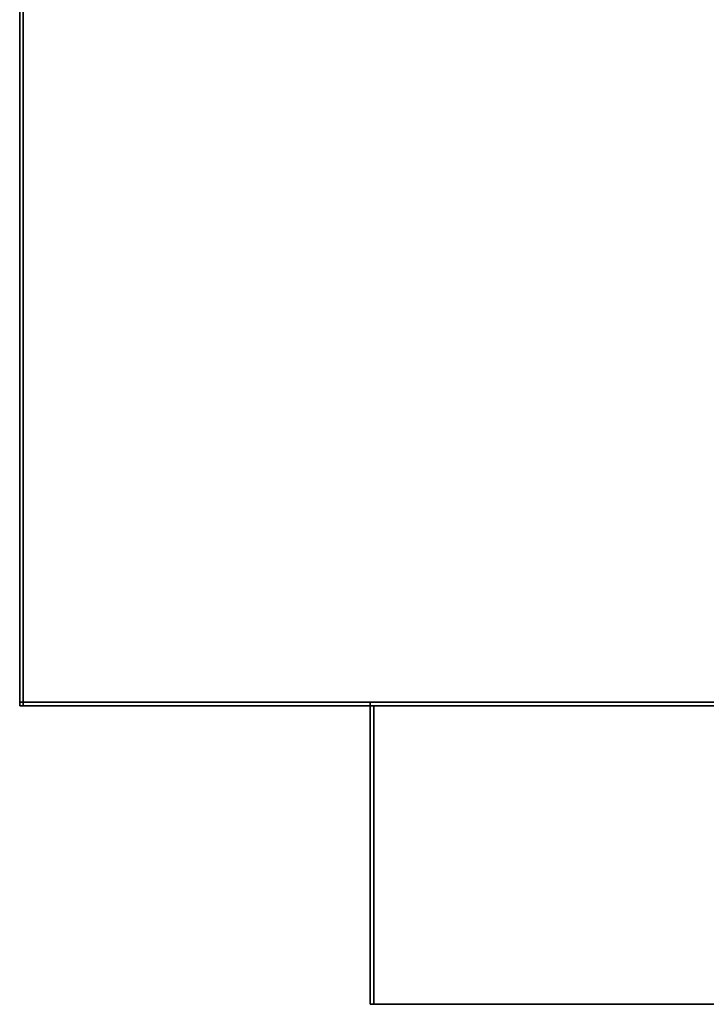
# Model space of a CAD drawing. Extents: x -4.8 to 32.5, y -2.8 to 24.
# Tile 1 of 249: x 0.7 to 2.7, y -2.8 to -0.1. Entities that reach past the tile are written whole.
import ezdxf

# ---------------------------------------------------------------- set-up
doc = ezdxf.new("R2010")
doc.units = 0

# ---------------------------------------------------------------- blocks, each defined once
blk = doc.blocks.new('Box-d2c85c87-e31f-4b1f-a631-926fd6b26584')
at = {"color": 253, "linetype": 'Continuous', "true_color": 0xa0a0a0, "transparency": 33554687}
mesh = blk.add_polyface(dxfattribs=at)
corners = [(0.985, 0), (30.055, 0), (30.055, 0.01), (0.985, 0.01), (0.985, 0, 0.84), (30.055, 0, 0.84), (30.055, 0.01, 0.84), (0.985, 0.01, 0.84)]
mesh.append_faces([[corners[k] for k in face] for face in [(0, 1, 2, 3), (4, 5, 6, 7), (0, 1, 5, 4), (1, 2, 6, 5), (2, 3, 7, 6), (3, 0, 4, 7)]], dxfattribs={"color": 253})
blk = doc.blocks.new('Box-8c57489b-db7f-4316-9b79-63e791830561')
at = {"color": 253, "linetype": 'Continuous', "true_color": 0xa0a0a0, "transparency": 33554687}
mesh = blk.add_polyface(dxfattribs=at)
corners = [(0, 0), (0.985, 0), (0.985, 0.01), (0, 0.01), (0, 0, 24.75), (0.985, 0, 24.75), (0.985, 0.01, 24.75), (0, 0.01, 24.75)]
mesh.append_faces([[corners[k] for k in face] for face in [(0, 1, 2, 3), (4, 5, 6, 7), (0, 1, 5, 4), (1, 2, 6, 5), (2, 3, 7, 6), (3, 0, 4, 7)]], dxfattribs={"color": 253})
blk = doc.blocks.new('Box-515fe2f9-9051-429b-830a-ff4cfb4c3c66')
at = {"color": 253, "linetype": 'Continuous', "true_color": 0xa0a0a0, "transparency": 33554687}
mesh = blk.add_polyface(dxfattribs=at)
corners = [(0.985, 0, 23.91), (30.055, 0, 23.91), (30.055, 0.01, 23.91), (0.985, 0.01, 23.91), (0.985, 0, 24.75), (30.055, 0, 24.75), (30.055, 0.01, 24.75), (0.985, 0.01, 24.75)]
mesh.append_faces([[corners[k] for k in face] for face in [(0, 1, 2, 3), (4, 5, 6, 7), (0, 1, 5, 4), (1, 2, 6, 5), (2, 3, 7, 6), (3, 0, 4, 7)]], dxfattribs={"color": 253})
blk = doc.blocks.new('Box-d6e9aa13-a5da-43f2-a2a4-ffe3315ddea2')
at = {"color": 253, "linetype": 'Continuous', "true_color": 0xa0a0a0, "transparency": 33554687}
mesh = blk.add_polyface(dxfattribs=at)
corners = [(0.985, -0.839, 0.84), (0.995, -0.839, 0.84), (0.995, 0, 0.84), (0.985, 0, 0.84), (0.985, -0.839, 23.91), (0.995, -0.839, 23.91), (0.995, 0, 23.91), (0.985, 0, 23.91)]
mesh.append_faces([[corners[k] for k in face] for face in [(0, 1, 2, 3), (4, 5, 6, 7), (0, 1, 5, 4), (1, 2, 6, 5), (2, 3, 7, 6), (3, 0, 4, 7)]], dxfattribs={"color": 253})
blk = doc.blocks.new('Box-e71634ad-1be2-43ba-ae78-5077041e57fc')
at = {"color": 253, "linetype": 'Continuous', "true_color": 0xa0a0a0, "transparency": 33554687}
mesh = blk.add_polyface(dxfattribs=at)
corners = [(0.985, -0.839, 0.84), (30.055, -0.839, 0.84), (30.055, 0, 0.84), (0.985, 0, 0.84), (0.985, -0.839, 0.85), (30.055, -0.839, 0.85), (30.055, 0, 0.85), (0.985, 0, 0.85)]
mesh.append_faces([[corners[k] for k in face] for face in [(0, 1, 2, 3), (4, 5, 6, 7), (0, 1, 5, 4), (1, 2, 6, 5), (2, 3, 7, 6), (3, 0, 4, 7)]], dxfattribs={"color": 253})
blk = doc.blocks.new('Box-17e49c7d-cdcd-41f3-b088-f2b03cd8efab')
at = {"color": 253, "linetype": 'Continuous', "true_color": 0xa0a0a0, "transparency": 33554687}
mesh = blk.add_polyface(dxfattribs=at)
corners = [(0.985, -0.839, 23.91), (30.055, -0.839, 23.91), (30.055, 0, 23.91), (0.985, 0, 23.91), (0.985, -0.839, 23.92), (30.055, -0.839, 23.92), (30.055, 0, 23.92), (0.985, 0, 23.92)]
mesh.append_faces([[corners[k] for k in face] for face in [(0, 1, 2, 3), (4, 5, 6, 7), (0, 1, 5, 4), (1, 2, 6, 5), (2, 3, 7, 6), (3, 0, 4, 7)]], dxfattribs={"color": 253})
blk = doc.blocks.new('Box-a5b18f85-d751-4166-a661-ca504aeb5b1d')
at = {"color": 253, "linetype": 'Continuous', "true_color": 0xa0a0a0, "transparency": 33554687}
mesh = blk.add_polyface(dxfattribs=at)
corners = [(0, 0), (31.04, 0), (31.04, 2), (0, 2), (0, 0, 0.01), (31.04, 0, 0.01), (31.04, 2, 0.01), (0, 2, 0.01)]
mesh.append_faces([[corners[k] for k in face] for face in [(0, 1, 2, 3), (4, 5, 6, 7), (0, 1, 5, 4), (1, 2, 6, 5), (2, 3, 7, 6), (3, 0, 4, 7)]], dxfattribs={"color": 253})
blk = doc.blocks.new('Box-211787d2-235e-45e2-92c0-0ec14f7ef9ff')
at = {"color": 253, "linetype": 'Continuous', "true_color": 0xa0a0a0, "transparency": 33554687}
mesh = blk.add_polyface(dxfattribs=at)
corners = [(0, 0), (31.04, 0), (31.04, 2), (0, 2), (0, 0, 0.01), (31.04, 0, 0.01), (31.04, 2, 0.01), (0, 2, 0.01)]
mesh.append_faces([[corners[k] for k in face] for face in [(0, 1, 2, 3), (4, 5, 6, 7), (0, 1, 5, 4), (1, 2, 6, 5), (2, 3, 7, 6), (3, 0, 4, 7)]], dxfattribs={"color": 253})
blk = doc.blocks.new('Box-047ea2a3-1a89-43a8-af86-76df1e49c642')
at = {"color": 253, "linetype": 'Continuous', "true_color": 0xa0a0a0, "transparency": 33554687}
mesh = blk.add_polyface(dxfattribs=at)
corners = [(0, 0), (0.01, 0), (0.01, 2), (0, 2), (0, 0, 24.75), (0.01, 0, 24.75), (0.01, 2, 24.75), (0, 2, 24.75)]
mesh.append_faces([[corners[k] for k in face] for face in [(0, 1, 2, 3), (4, 5, 6, 7), (0, 1, 5, 4), (1, 2, 6, 5), (2, 3, 7, 6), (3, 0, 4, 7)]], dxfattribs={"color": 253})
blk = doc.blocks.new('ForwardOpening-8151915d-1fbb-455b-a4fd-ab380f1116d2')
at = {"linetype": 'Continuous', "transparency": 33554687}
for name in ['Box-8c57489b-db7f-4316-9b79-63e791830561', 'Box-d2c85c87-e31f-4b1f-a631-926fd6b26584', 'Box-515fe2f9-9051-429b-830a-ff4cfb4c3c66', 'Box-d6e9aa13-a5da-43f2-a2a4-ffe3315ddea2', 'Box-e71634ad-1be2-43ba-ae78-5077041e57fc', 'Box-17e49c7d-cdcd-41f3-b088-f2b03cd8efab']:
    blk.add_blockref(name, (0, 0), dxfattribs=at)
blk = doc.blocks.new('88ac8e87-0dc2-41d9-951f-80e07dfb1e98')
at = {"linetype": 'Continuous', "transparency": 33554687}
for name, p in [('Box-a5b18f85-d751-4166-a661-ca504aeb5b1d', (0, 0)), ('Box-211787d2-235e-45e2-92c0-0ec14f7ef9ff', (0, 0, 24.74)), ('Box-047ea2a3-1a89-43a8-af86-76df1e49c642', (0, 0)), ('Box-8c57489b-db7f-4316-9b79-63e791830561', (0, 0)), ('ForwardOpening-8151915d-1fbb-455b-a4fd-ab380f1116d2', (0, 0)), ('Box-d2c85c87-e31f-4b1f-a631-926fd6b26584', (0, 0)), ('Box-515fe2f9-9051-429b-830a-ff4cfb4c3c66', (0, 0)), ('Box-d6e9aa13-a5da-43f2-a2a4-ffe3315ddea2', (0, 0)), ('Box-e71634ad-1be2-43ba-ae78-5077041e57fc', (0, 0)), ('Box-17e49c7d-cdcd-41f3-b088-f2b03cd8efab', (0, 0))]:
    blk.add_blockref(name, p, dxfattribs=at)
blk = doc.blocks.new('b5a6866e-153a-4094-ae4d-0916ba2eab6e')
at = {"linetype": 'Continuous', "transparency": 33554687}
blk.add_blockref('88ac8e87-0dc2-41d9-951f-80e07dfb1e98', (0.73, -2, 20.625), dxfattribs=at)

msp = doc.modelspace()

# ---------------------------------------------------------------- block references
at = {"transparency": 33554687}
msp.add_blockref('b5a6866e-153a-4094-ae4d-0916ba2eab6e', (0, 0), dxfattribs=at)

doc.saveas('drawing.dxf')
